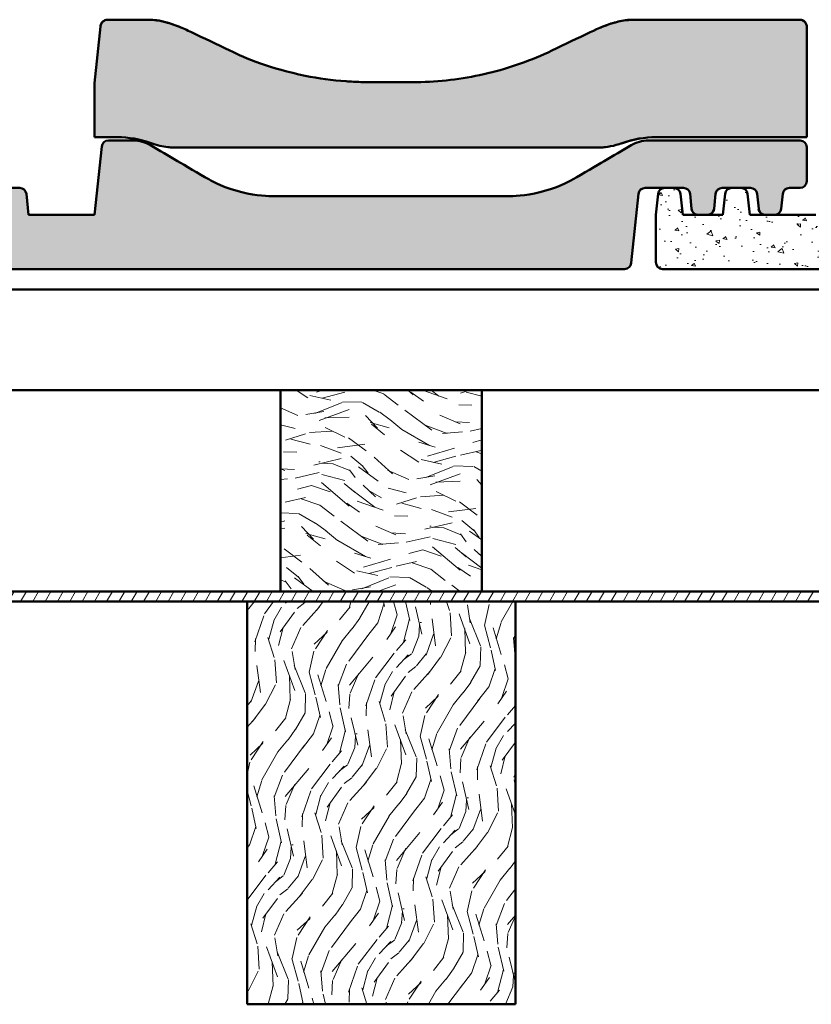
# Model space of a CAD drawing. Header units: millimetres. Extents: x 200 to 13555, y -185 to 8310.
# Tile 18 of 94: x 1589 to 1825, y 7434 to 7727. Entities that reach past the tile are written whole.
import ezdxf

# ---------------------------------------------------------------- set-up
doc = ezdxf.new("R2010")
doc.units = ezdxf.units.MM
doc.header["$LTSCALE"] = 10
doc.layers.add('Schraffur', color=7, linetype='Continuous', lineweight=18)
doc.layers.add('Sichtbare Kanten(DIN)', color=7, linetype='Continuous', lineweight=50)

msp = doc.modelspace()

# ---------------------------------------------------------------- hatches: boundary and pattern name
at = {"layer": 'Schraffur'}
h = msp.add_hatch(dxfattribs=at)
h.set_pattern_fill('AR-CONC', color=256, scale=0.538328, angle=120.0002, style=0, pattern_type=2)
h.set_pattern_definition([(170.000175, (0, 0), (-1.6380622, 3.5128046), [0.4037458, -4.4412034]), (115.000175, (0, 0), (-3.1332854, -2.6715045), [0.3229966, -3.5529627]), (220.451175, (-0.1365, 0.2927), (-4.7713416, 0.8413391), [0.3431311, -3.7744415]), (166.184375, (-0.9324, -0.5383), (-2.1009875, 5.4210463), [0.6056186, -6.661805]), (216.635775, (-1.1075, -0.0866), (-7.0571854, 1.735475), [0.5146967, -5.661646]), (111.184175, (-0.9324, -0.5383), (-7.0571887, 1.7354627), [0.484495, -5.329444]), (141.000175, (-0.9685, 0.0625), (0.27036, 3.8665164), [0.4037458, -4.4412034]), (86.000175, (-0.9685, 0.0625), (-4.0356042, -0.8175036), [0.3229966, -3.5529627]), (191.451575, (-0.946, 0.3847), (-3.7652414, 3.0490178), [0.3431311, -3.7744415]), (157.500175, (0, 0), (-1.58469665, -0.83934483), [0, -3.5098965, 0, -3.6067955, 0, -3.5664209]), (127.500175, (0, 0), (-2.54685747, 0.164823), [0, -2.05641175, 0, -3.42914734, 0, -1.3592774]), (87.500175, (0.6002, -1.0396), (-1.33171274, 2.54941477), [0, -1.3458192, 0, -4.1989559, 0, -5.5716915]), (77.500175, (0.8694, -1.5058), (-2.0364287, 2.44939305), [0, -1.749565, 0, -2.7885374, 0, -3.9567085])])
edge = h.paths.add_edge_path()
edge.add_spline(control_points=[(1633.52, 7689.4), (1633.79, 7689.36), (1634.07, 7689.34), (1634.35, 7689.34)], knot_values=[-0.081557, -0.081557, -0.081557, -0.081557, 0, 0, 0, 0], degree=3, periodic=0)
edge.add_line((1634.35, 7689.34), (1763.2, 7689.34))
edge.add_spline(control_points=[(1763.2, 7689.34), (1763.48, 7689.34), (1763.76, 7689.36), (1764.03, 7689.4)], knot_values=[-0.081646, -0.081646, -0.081646, -0.081646, 0, 0, 0, 0], degree=3, periodic=0)
edge.add_spline(control_points=[(1764.03, 7689.4), (1764.95, 7689.5), (1766.1, 7689.75), (1767.81, 7690.22), (1768.44, 7690.41), (1769.04, 7690.63)], knot_values=[-0.530772, -0.530772, -0.530772, -0.530772, -0.192001, -0.192001, 0, 0, 0, 0], degree=3, periodic=0)
edge.add_ellipse((1779.11, 7662.15), major_axis=(0, 30.23), ratio=0.992546, start_angle=0, end_angle=19.5994, ccw=False)
edge.add_line((1779.11, 7692.38), (1824.04, 7692.38))
edge.add_line((1824.04, 7692.38), (1824.04, 7725.17))
edge.add_spline(control_points=[(1824.04, 7725.17), (1824.04, 7725.44), (1823.98, 7725.77), (1823.78, 7726.28), (1823.61, 7726.55), (1823.25, 7726.92), (1823.01, 7727.1), (1822.56, 7727.29), (1822.28, 7727.35), (1822.04, 7727.35)], knot_values=[-0.310236, -0.310236, -0.310236, -0.310236, -0.226476, -0.226476, -0.147134, -0.147134, -0.07203, -0.07203, 0, 0, 0, 0], degree=3, periodic=0)
edge.add_line((1822.04, 7727.35), (1772.17, 7727.35))
edge.add_spline(control_points=[(1772.17, 7727.35), (1770.42, 7727.35), (1768.67, 7727.05), (1764.55, 7725.94), (1762.04, 7724.91), (1759.46, 7723.66)], knot_values=[-1.461572, -1.461572, -1.461572, -1.461572, -0.861774, -0.861774, 0, 0, 0, 0], degree=3, periodic=0)
edge.add_spline(control_points=[(1759.46, 7723.66), (1755.83, 7721.92), (1751.81, 7719.99), (1748.07, 7718.2)], knot_values=[-1.243797, -1.243797, -1.243797, -1.243797, 0, 0, 0, 0], degree=3, periodic=0)
edge.add_spline(control_points=[(1748.07, 7718.2), (1742.01, 7715.3), (1735.6, 7713.02), (1722.42, 7709.86), (1715.73, 7708.99), (1708.18, 7708.8), (1707.36, 7708.79), (1706.58, 7708.79)], knot_values=[-4.034188, -4.034188, -4.034188, -4.034188, -2.121577, -2.121577, -0.233152, -0.233152, 0, 0, 0, 0], degree=3, periodic=0)
edge.add_line((1706.58, 7708.79), (1693.49, 7708.79))
edge.add_spline(control_points=[(1693.49, 7708.79), (1692.72, 7708.79), (1691.9, 7708.8), (1689.61, 7708.86), (1688.15, 7708.93), (1682.59, 7709.32), (1678.5, 7709.88), (1664.35, 7712.73), (1656.7, 7715.95), (1652, 7718.2)], knot_values=[-2.533609, -2.533609, -2.533609, -2.533609, -2.40777, -2.40777, -2.187146, -2.187146, -1.56301, -1.56301, 0, 0, 0, 0], degree=3, periodic=0)
edge.add_spline(control_points=[(1652, 7718.2), (1648.26, 7719.99), (1644.24, 7721.92), (1640.62, 7723.66)], knot_values=[-2.863314, -2.863314, -2.863314, -2.863314, -1.63252, -1.63252, -1.63252, -1.63252], degree=3, periodic=0)
edge.add_spline(control_points=[(1640.62, 7723.66), (1639.34, 7724.28), (1638.03, 7724.86), (1635.3, 7725.94), (1633.83, 7726.43), (1630.9, 7727.13), (1629.4, 7727.35), (1627.9, 7727.35)], knot_values=[-1.329698, -1.329698, -1.329698, -1.329698, -0.90429, -0.90429, -0.448624, -0.448624, 0, 0, 0, 0], degree=3, periodic=0)
edge.add_line((1627.9, 7727.35), (1615.52, 7727.35))
edge.add_spline(control_points=[(1615.52, 7727.35), (1615.3, 7727.35), (1615.09, 7727.31), (1614.68, 7727.16), (1614.48, 7727.05), (1614.08, 7726.74), (1613.9, 7726.51), (1613.61, 7725.98), (1613.52, 7725.67), (1613.48, 7725.36)], knot_values=[-0.313161, -0.313161, -0.313161, -0.313161, -0.247906, -0.247906, -0.181327, -0.181327, -0.09434, -0.09434, 0, 0, 0, 0], degree=3, periodic=0)
edge.add_line((1613.48, 7725.36), (1611.72, 7708.5))
edge.add_line((1611.72, 7708.5), (1611.72, 7692.38))
edge.add_line((1611.72, 7692.38), (1618.44, 7692.38))
edge.add_ellipse((1618.44, 7662.15), major_axis=(0, 30.23), ratio=0.992546, start_angle=340.4006, end_angle=360, ccw=False)
edge.add_spline(control_points=[(1628.51, 7690.63), (1630.17, 7690.03), (1632.18, 7689.55), (1633.52, 7689.4)], knot_values=[-0.404193, -0.404193, -0.404193, -0.404193, 0, 0, 0, 0], degree=3, periodic=0)
h = msp.add_hatch(dxfattribs=at)
h.set_pattern_fill('AR-CONC', color=256, scale=0.538328, angle=60, style=0, pattern_type=2)
h.set_pattern_definition([(109.99998, (0, 0), (2.2231578, 3.1749981), [0.4037458, -4.4412034]), (54.99998, (0, 0), (-3.8802287, 1.3777659), [0.3229966, -3.5529627]), (160.45098, (0.1853, 0.2646), (-1.657034, 4.5527783), [0.3431311, -3.7744415]), (106.18418, (-0.9324, 0.5383), (3.6442857, 4.5300192), [0.6056186, -6.661805]), (156.63558, (-0.629, 0.916), (-2.025603, 6.9794464), [0.5146967, -5.661646]), (51.18398, (-0.9324, 0.5383), (-2.0256155, 6.979443), [0.484495, -5.329444]), (80.99998, (-0.43, 0.87), (3.4836873, 1.6991076), [0.4037458, -4.4412034]), (25.99998, (-0.43, 0.87), (-2.7257703, 3.0861934), [0.3229966, -3.5529627]), (131.45138, (-0.14, 1.0115), (0.7579227, 4.785301), [0.3431311, -3.7744415]), (97.499978, (0, 0), (-1.51923898, 0.95272038), [0, -3.5098965, 0, -3.6067955, 0, -3.5664209]), (67.499978, (0, 0), (-1.13067993, 2.28805867), [0, -2.05641175, 0, -3.42914734, 0, -1.3592774]), (27.499978, (-0.6002, -1.0396), (1.54200996, 2.42799913), [0, -1.3458192, 0, -4.1989559, 0, -5.5716915]), (17.499978, (-0.8694, -1.5058), (1.1030326, 2.9882917), [0, -1.749565, 0, -2.7885374, 0, -3.9567085])])
edge = h.paths.add_edge_path()
edge.add_line((1584.04, 7669.21), (1572.04, 7669.21))
edge.add_line((1572.04, 7669.21), (1571.38, 7675.46))
edge.add_ellipse((1569.39, 7675.25), major_axis=(0, 2.02), ratio=0.992546, start_angle=276, end_angle=360)
edge.add_line((1569.39, 7677.27), (1566.68, 7677.27))
edge.add_ellipse((1566.68, 7675.25), major_axis=(0, 2.02), ratio=0.992546, start_angle=0, end_angle=84)
edge.add_line((1564.69, 7675.46), (1564.04, 7669.21))
edge.add_line((1564.04, 7669.21), (1564.04, 7655.1))
edge.add_ellipse((1566.04, 7655.1), major_axis=(0, -2.02), ratio=0.992546, start_angle=270, end_angle=360)
edge.add_line((1566.04, 7653.09), (1769.71, 7653.09))
edge.add_ellipse((1769.71, 7655.1), major_axis=(0, -2.02), ratio=0.992546, start_angle=0, end_angle=84)
edge.add_line((1771.7, 7654.89), (1773.85, 7675.46))
edge.add_ellipse((1775.84, 7675.25), major_axis=(0, 2.02), ratio=0.992546, start_angle=0, end_angle=84, ccw=False)
edge.add_line((1775.84, 7677.27), (1781.68, 7677.27))
edge.add_line((1781.68, 7677.27), (1784.39, 7677.27))
edge.add_line((1784.39, 7677.27), (1787.24, 7677.27))
edge.add_ellipse((1787.24, 7675.25), major_axis=(0, 2.02), ratio=0.992546, start_angle=276, end_angle=360, ccw=False)
edge.add_line((1789.22, 7675.46), (1789.69, 7671.01))
edge.add_ellipse((1791.68, 7671.22), major_axis=(0, -2.02), ratio=0.992546, start_angle=276, end_angle=360)
edge.add_line((1791.68, 7669.21), (1794.39, 7669.21))
edge.add_ellipse((1794.39, 7671.22), major_axis=(0, -2.02), ratio=0.992546, start_angle=0, end_angle=84)
edge.add_line((1796.38, 7671.01), (1796.85, 7675.46))
edge.add_ellipse((1798.84, 7675.25), major_axis=(0, 2.02), ratio=0.992546, start_angle=0, end_angle=84, ccw=False)
edge.add_line((1798.84, 7677.27), (1801.68, 7677.27))
edge.add_line((1801.68, 7677.27), (1804.39, 7677.27))
edge.add_line((1804.39, 7677.27), (1807.24, 7677.27))
edge.add_ellipse((1807.24, 7675.25), major_axis=(0, 2.02), ratio=0.992546, start_angle=276, end_angle=360, ccw=False)
edge.add_line((1809.22, 7675.46), (1809.69, 7671.01))
edge.add_ellipse((1811.68, 7671.22), major_axis=(0, -2.02), ratio=0.992546, start_angle=276, end_angle=360)
edge.add_line((1811.68, 7669.21), (1814.39, 7669.21))
edge.add_ellipse((1814.39, 7671.22), major_axis=(0, -2.02), ratio=0.992546, start_angle=0, end_angle=84)
edge.add_line((1816.38, 7671.01), (1816.85, 7675.46))
edge.add_ellipse((1818.84, 7675.25), major_axis=(0, 2.02), ratio=0.992546, start_angle=0, end_angle=84, ccw=False)
edge.add_line((1818.84, 7677.27), (1822.04, 7677.27))
edge.add_ellipse((1822.04, 7679.28), major_axis=(0, -2.02), ratio=0.992546, start_angle=0, end_angle=90)
edge.add_line((1824.04, 7679.28), (1824.04, 7689.36))
edge.add_ellipse((1822.04, 7689.36), major_axis=(0, 2.02), ratio=0.992546, start_angle=270, end_angle=360)
edge.add_line((1822.04, 7691.37), (1776.74, 7691.37))
edge.add_spline(control_points=[(1776.74, 7691.37), (1775.85, 7691.37), (1774.98, 7691.26), (1773.27, 7690.79), (1772.46, 7690.45), (1771.7, 7690)], knot_values=[-0.529094, -0.529094, -0.529094, -0.529094, -0.264684, -0.264684, 0, 0, 0, 0], degree=3, periodic=0)
edge.add_spline(control_points=[(1771.7, 7690), (1769.05, 7688.44), (1766.28, 7686.81), (1761.6, 7684.06), (1757.12, 7681.42), (1754.34, 7679.83)], knot_values=[-2.262163, -2.262163, -2.262163, -2.262163, -0.960654, -0.960654, 0, 0, 0, 0], degree=3, periodic=0)
edge.add_spline(control_points=[(1754.34, 7679.83), (1752.94, 7679.03), (1749.52, 7677.19), (1740, 7674.88), (1736.38, 7674.77), (1734.89, 7674.77)], knot_values=[-0.960597, -0.960597, -0.960597, -0.960597, -0.447921, -0.447921, 0, 0, 0, 0], degree=3, periodic=0)
edge.add_line((1734.89, 7674.77), (1665.19, 7674.77))
edge.add_spline(control_points=[(1665.19, 7674.77), (1663.69, 7674.77), (1660.07, 7674.88), (1650.55, 7677.19), (1647.13, 7679.03), (1645.73, 7679.83)], knot_values=[-0.90389, -0.90389, -0.90389, -0.90389, -0.482407, -0.482407, 0, 0, 0, 0], degree=3, periodic=0)
edge.add_spline(control_points=[(1645.73, 7679.83), (1642.95, 7681.42), (1638.47, 7684.06), (1633.8, 7686.81), (1631.03, 7688.44), (1628.37, 7690)], knot_values=[-1.81679, -1.81679, -1.81679, -1.81679, -1.15832, -1.15832, -0.266199, -0.266199, -0.266199, -0.266199], degree=3, periodic=0)
edge.add_spline(control_points=[(1628.37, 7690), (1627.61, 7690.45), (1626.8, 7690.79), (1625.1, 7691.26), (1624.22, 7691.37), (1623.34, 7691.37)], knot_values=[-0.529075, -0.529075, -0.529075, -0.529075, -0.2644, -0.2644, 0, 0, 0, 0], degree=3, periodic=0)
edge.add_line((1623.34, 7691.37), (1615.84, 7691.37))
edge.add_ellipse((1615.84, 7689.36), major_axis=(0, 2.02), ratio=0.992546, start_angle=0, end_angle=84)
edge.add_line((1613.85, 7689.57), (1611.72, 7669.21))
edge.add_line((1611.72, 7669.21), (1592.04, 7669.21))
edge.add_line((1592.04, 7669.21), (1591.38, 7675.46))
edge.add_ellipse((1589.39, 7675.25), major_axis=(0, 2.02), ratio=0.992546, start_angle=276, end_angle=360)
edge.add_line((1589.39, 7677.27), (1586.68, 7677.27))
edge.add_ellipse((1586.68, 7675.25), major_axis=(0, 2.02), ratio=0.992546, start_angle=0, end_angle=84)
edge.add_line((1584.69, 7675.46), (1584.04, 7669.21))
h = msp.add_hatch(dxfattribs=at)
h.set_pattern_fill('AR-CONC', color=256, scale=1.614983, angle=120.0002, style=0, pattern_type=2)
h.set_pattern_definition([(170.00018, (0, 0), (-4.914187, 10.538414), [1.211237, -13.32361]), (115.00018, (0, 0), (-9.399856, -8.014513), [0.96899, -10.658888]), (220.45118, (-0.41, 0.878), (-14.314025, 2.524017), [1.029393, -11.323324]), (166.18438, (-2.797, -1.615), (-6.302963, 16.26314), [1.816856, -19.985415]), (216.63578, (-3.322, -0.26), (-21.171556, 5.206425), [1.54409, -16.98494]), (111.18418, (-2.797, -1.615), (-21.171566, 5.20639), [1.453485, -15.988332]), (141.00018, (-2.905, 0.187), (0.81108, 11.599549), [1.211237, -13.32361]), (86.00018, (-2.905, 0.187), (-12.106813, -2.45251), [0.96899, -10.658888]), (191.45158, (-2.838, 1.154), (-11.295724, 9.147053), [1.029393, -11.323324]), (157.500175, (0, 0), (-4.75409, -2.5180345), [0, -10.5296895, 0, -10.8203864, 0, -10.6992627]), (127.500175, (0, 0), (-7.6405724, 0.494469), [0, -6.1692352, 0, -10.287442, 0, -4.077832]), (87.500175, (1.8007, -3.119), (-3.9951382, 7.6482443), [0, -4.0374576, 0, -12.596868, 0, -16.7150746]), (77.50018, (2.608, -4.5175), (-6.109286, 7.348179), [0, -5.248695, 0, -8.365612, 0, -11.8701254])])
edge = h.paths.add_edge_path()
edge.add_line((1799.04, 7669.21), (1794.39, 7669.21))
edge.add_line((1794.39, 7669.21), (1791.68, 7669.21))
edge.add_line((1791.68, 7669.21), (1787.04, 7669.21))
edge.add_line((1787.04, 7669.21), (1786.38, 7675.46))
edge.add_ellipse((1784.39, 7675.25), major_axis=(0, 2.02), ratio=0.992546, start_angle=276, end_angle=360)
edge.add_line((1784.39, 7677.27), (1781.68, 7677.27))
edge.add_ellipse((1781.68, 7675.25), major_axis=(0, 2.02), ratio=0.992546, start_angle=0, end_angle=84)
edge.add_line((1779.69, 7675.46), (1779.04, 7669.21))
edge.add_line((1779.04, 7669.21), (1779.04, 7655.1))
edge.add_ellipse((1781.04, 7655.1), major_axis=(0, -2.02), ratio=0.992546, start_angle=270, end_angle=360)
edge.add_line((1781.04, 7653.09), (1984.71, 7653.09))
edge.add_ellipse((1984.71, 7655.1), major_axis=(0, -2.02), ratio=0.992546, start_angle=0, end_angle=84)
edge.add_line((1986.7, 7654.89), (1988.85, 7675.46))
edge.add_ellipse((1990.84, 7675.25), major_axis=(0, 2.02), ratio=0.992546, start_angle=0, end_angle=84, ccw=False)
edge.add_line((1990.84, 7677.27), (1996.68, 7677.27))
edge.add_line((1996.68, 7677.27), (1999.39, 7677.27))
edge.add_line((1999.39, 7677.27), (2002.24, 7677.27))
edge.add_ellipse((2002.24, 7675.25), major_axis=(0, 2.02), ratio=0.992546, start_angle=276, end_angle=360, ccw=False)
edge.add_line((2004.22, 7675.46), (2004.69, 7671.01))
edge.add_ellipse((2006.68, 7671.22), major_axis=(0, -2.02), ratio=0.992546, start_angle=276, end_angle=360)
edge.add_line((2006.68, 7669.21), (2009.39, 7669.21))
edge.add_ellipse((2009.39, 7671.22), major_axis=(0, -2.02), ratio=0.992546, start_angle=0, end_angle=84)
edge.add_line((2011.38, 7671.01), (2011.85, 7675.46))
edge.add_ellipse((2013.84, 7675.25), major_axis=(0, 2.02), ratio=0.992546, start_angle=0, end_angle=84, ccw=False)
edge.add_line((2013.84, 7677.27), (2016.68, 7677.27))
edge.add_line((2016.68, 7677.27), (2019.39, 7677.27))
edge.add_line((2019.39, 7677.27), (2022.24, 7677.27))
edge.add_ellipse((2022.24, 7675.25), major_axis=(0, 2.02), ratio=0.992546, start_angle=276, end_angle=360, ccw=False)
edge.add_line((2024.22, 7675.46), (2024.69, 7671.01))
edge.add_ellipse((2026.68, 7671.22), major_axis=(0, -2.02), ratio=0.992546, start_angle=276, end_angle=360)
edge.add_line((2026.68, 7669.21), (2029.39, 7669.21))
edge.add_ellipse((2029.39, 7671.22), major_axis=(0, -2.02), ratio=0.992546, start_angle=0, end_angle=84)
edge.add_line((2031.38, 7671.01), (2031.85, 7675.46))
edge.add_ellipse((2033.84, 7675.25), major_axis=(0, 2.02), ratio=0.992546, start_angle=0, end_angle=84, ccw=False)
edge.add_line((2033.84, 7677.27), (2037.04, 7677.27))
edge.add_ellipse((2037.04, 7679.28), major_axis=(0, -2.02), ratio=0.992546, start_angle=0, end_angle=90)
edge.add_line((2039.04, 7679.28), (2039.04, 7689.36))
edge.add_ellipse((2037.04, 7689.36), major_axis=(0, 2.02), ratio=0.992546, start_angle=270, end_angle=360)
edge.add_line((2037.04, 7691.37), (1991.74, 7691.37))
edge.add_spline(control_points=[(1991.74, 7691.37), (1990.85, 7691.37), (1989.98, 7691.26), (1988.27, 7690.79), (1987.46, 7690.45), (1986.7, 7690)], knot_values=[-0.529094, -0.529094, -0.529094, -0.529094, -0.264684, -0.264684, 0, 0, 0, 0], degree=3, periodic=0)
edge.add_spline(control_points=[(1986.7, 7690), (1984.05, 7688.44), (1981.28, 7686.81), (1976.6, 7684.06), (1972.12, 7681.42), (1969.34, 7679.83)], knot_values=[-2.262163, -2.262163, -2.262163, -2.262163, -0.960654, -0.960654, 0, 0, 0, 0], degree=3, periodic=0)
edge.add_spline(control_points=[(1969.34, 7679.83), (1967.94, 7679.03), (1964.52, 7677.19), (1955, 7674.88), (1951.38, 7674.77), (1949.89, 7674.77)], knot_values=[-0.960597, -0.960597, -0.960597, -0.960597, -0.447921, -0.447921, 0, 0, 0, 0], degree=3, periodic=0)
edge.add_line((1949.89, 7674.77), (1880.19, 7674.77))
edge.add_spline(control_points=[(1880.19, 7674.77), (1878.69, 7674.77), (1875.07, 7674.88), (1865.55, 7677.19), (1862.13, 7679.03), (1860.73, 7679.83)], knot_values=[-0.90389, -0.90389, -0.90389, -0.90389, -0.482407, -0.482407, 0, 0, 0, 0], degree=3, periodic=0)
edge.add_spline(control_points=[(1860.73, 7679.83), (1857.95, 7681.42), (1853.47, 7684.06), (1848.8, 7686.81), (1846.03, 7688.44), (1843.37, 7690)], knot_values=[-1.81679, -1.81679, -1.81679, -1.81679, -1.15832, -1.15832, -0.266199, -0.266199, -0.266199, -0.266199], degree=3, periodic=0)
edge.add_spline(control_points=[(1843.37, 7690), (1842.61, 7690.45), (1841.8, 7690.79), (1840.1, 7691.26), (1839.22, 7691.37), (1838.34, 7691.37)], knot_values=[-0.529075, -0.529075, -0.529075, -0.529075, -0.2644, -0.2644, 0, 0, 0, 0], degree=3, periodic=0)
edge.add_line((1838.34, 7691.37), (1830.84, 7691.37))
edge.add_ellipse((1830.84, 7689.36), major_axis=(0, 2.02), ratio=0.992546, start_angle=0, end_angle=84)
edge.add_line((1828.85, 7689.57), (1826.72, 7669.21))
edge.add_line((1826.72, 7669.21), (1814.39, 7669.21))
edge.add_line((1814.39, 7669.21), (1811.68, 7669.21))
edge.add_line((1811.68, 7669.21), (1807.04, 7669.21))
edge.add_line((1807.04, 7669.21), (1806.38, 7675.46))
edge.add_ellipse((1804.39, 7675.25), major_axis=(0, 2.02), ratio=0.992546, start_angle=276, end_angle=360)
edge.add_line((1804.39, 7677.27), (1801.68, 7677.27))
edge.add_ellipse((1801.68, 7675.25), major_axis=(0, 2.02), ratio=0.992546, start_angle=0, end_angle=84)
edge.add_line((1799.69, 7675.46), (1799.04, 7669.21))
h = msp.add_hatch(dxfattribs=at)
h.set_pattern_fill('WOOD', color=256, scale=38.232284, angle=150.0002, style=0, pattern_type=2)
h.set_pattern_definition([(145.236246, (-3.2497, -5.6287), (345.0932744, -243.3872892), [4.60378, -455.7747]), (161.31015, (-7.032, -3.004), (-151.556859, 43.353894), [5.84843, -189.09879]), (195.00025, (-12.572, -1.13), (-19.11601, -33.11022), [4.32549, -49.74326]), (196.847846, (-16.7499, -2.2492), (-750.28175396, -229.02865086), [8.38499, -830.11464]), (162.994846, (-24.775, -4.6794), (336.2238767, -105.8236728), [5.10084, -504.97965]), (150.00025, (-29.653, -3.188), (-52.22621, -13.99421), [9.55807, -28.67421]), (140.53825, (-37.9303, 1.5914), (146.435819, -128.6894214), [4.65115, -227.90685]), (144.289246, (-8.411, -14.5685), (278.8744833, -205.1562345), [3.8423, -380.38752]), (150.00025, (-11.53, -12.326), (-52.22621, -13.99421), [5.73484, -32.49744]), (178.301046, (-16.4974, -9.4584), (-478.9090533, 11.6143689), [5.64492, -558.84894]), (202.125246, (-22.14, -9.291), (228.020746, 89.0869313), [8.7183, -427.19607]), (189.289646, (-30.2162, -12.5746), (-294.24116585, -50.8550116), [5.43384, -537.94735]), (156.340446, (-35.5788, -13.4518), (-283.9976621, 119.8177098), [6.92417, -339.28399]), (138.111246, (-41.921, -10.6731), (406.19194296, -366.9563413), [7.42337, -734.91243]), (143.290246, (-14.337, -24.8327), (-278.8754235, 205.155069), [6.5443, -647.8881]), (153.366746, (-19.5834, -20.9207), (-548.8791506, 272.7452069), [6.51073, -644.5619]), (183.69035, (-25.403, -18.002), (85.336394, -5.121739), [6.89244, -130.9559]), (197.489846, (-32.2814, -18.4457), (-541.37643504, -173.0523018), [6.22376, -616.15148]), (164.931646, (-38.2175, -20.3162), (-421.5613124, 110.9457564), [5.93526, -587.58814]), (150.00025, (-43.95, -18.773), (-52.22621, -13.99421), [4.58787, -33.64441]), (137.005246, (-47.922, -16.4793), (-259.7583061, 238.2661693), [5.10084, -504.97965]), (150.00025, (-10.264, 5.926), (-52.22621, -13.99421), [0, -38.23228]), (13.152246, (-17.767, 3.6357), (-764.27710334, -176.79746196), [8.38499, -830.11464]), (356.56525, (-28.718, -27.567), (52.226194, 13.99418), [3.41961, -82.07018]), (338.130246, (-25.3045, -27.7714), (217.777174, -81.5862145), [5.40685, -264.93634]), (306.801246, (-20.287, -29.7855), (127.317799, -161.8012266), [2.9117, -288.25689]), (176.56535, (-17.767, 3.636), (-52.22617, -13.994273), [4.27448, -81.21531]), (156.710046, (-22.0338, 3.8918), (317.10791903, -138.9340558), [6.5443, -647.8881]), (139.875246, (-28.0449, 6.4793), (-505.52196007, 424.30452983), [10.87437, -1076.56376]), (139.695246, (-1.147, -1.9866), (-179.5450248, 147.8068097), [4.27448, -423.17403]), (165.524346, (-4.4068, 0.7784), (421.55923714, -110.94518303), [7.14236, -707.09462]), (192.879146, (-11.3224, 2.5637), (659.82368127, 148.81426026), [7.30428, -723.12159]), (184.695446, (-18.443, 0.9356), (-464.91438755, -40.6118962), [6.04506, -598.4614]), (159.46255, (-24.4677, 0.441), (-184.66708, 62.469879), [6.97674, -225.58118]), (143.418246, (-31.001, 2.8884), (524.64120362, -391.19292383), [10.00634, -990.62906]), (141.870246, (-5.926, -10.264), (179.545588, -147.805919), [5.40685, -264.93634]), (161.31015, (-10.179, -6.926), (-151.556859, 43.353894), [5.84843, -189.09879]), (192.510646, (-15.719, -5.0516), (555.3708611, 120.825288), [6.22376, -616.15148]), (195.00025, (-21.795, -6.4), (-19.11601, -33.11022), [7.02893, -47.03985]), (167.354246, (-28.5845, -8.219), (506.89521046, -116.0670419), [6.40892, -634.48004]), (146.634246, (-34.838, -6.816), (510.6497165, -338.9618517), [6.51073, -644.5619]), (132.897246, (-40.2755, -3.2352), (-273.7514819, 290.490605), [5.20016, -514.81682]), (141.254246, (-10.705, -18.5417), (-212.6559863, 166.9216185), [5.02865, -497.83786]), (164.931646, (-14.627, -15.3944), (-421.5613124, 110.9457564), [5.93526, -587.58814]), (182.005646, (-20.358, -13.8514), (222.8991167, 3.7506922), [7.21367, -353.46893]), (199.899346, (-27.5674, -14.1039), (612.71888945, 220.15633496), [9.4967, -940.17391]), (165.945646, (-36.497, -17.3363), (151.5569567, -43.353823), [5.5667, -272.76861]), (143.991246, (-41.8971, -15.9845), (-311.9849072, 224.2693065), [7.30428, -723.12159]), (126.801246, (-47.8057, -11.69), (-127.317799, 161.8012266), [2.9117, -288.25689]), (140.53825, (-16.44, -28.475), (146.435819, -128.6894214), [4.65115, -227.90685]), (160.008246, (-20.0307, -25.5187), (-402.4447302, 144.0555851), [6.59992, -653.39355]), (187.405646, (-26.2329, -23.2622), (-621.59446335, -82.5948142), [8.18205, -810.02357]), (179.054846, (-15.2307, 8.7934), (-308.2353744, 1.3711609), [3.93624, -389.6902]), (160.784546, (-19.1664, 8.8583), (587.11306437, -206.52593053), [8.17314, -809.1404]), (142.875246, (-26.884, 11.5482), (212.6555214, -166.922161), [9.24717, -298.99137])])
h.paths.add_polyline_path([(1727.17, 7556.95), (1727.17, 7616.95), (1667.17, 7616.95), (1667.17, 7556.95)])
h = msp.add_hatch(dxfattribs=at)
h.set_pattern_fill('ANSI31', color=256, scale=25.4, angle=15, style=0)
h.set_pattern_definition([(59.999978, (0, 0), (-2.74963, 1.5875011), [])])
h.paths.add_polyline_path([(8294.04, 7553.95), (8294.04, 7556.95), (8009.9, 7556.95), (7949.9, 7556.95), (7381.63, 7556.95), (7321.63, 7556.95), (6753.35, 7556.95), (6693.35, 7556.95), (6125.08, 7556.95), (6065.08, 7556.95), (5496.81, 7556.95), (5436.81, 7556.95), (4868.54, 7556.95), (4808.54, 7556.95), (4240.26, 7556.95), (4180.26, 7556.95), (3611.99, 7556.95), (3551.99, 7556.95), (2983.72, 7556.95), (2923.72, 7556.95), (2355.45, 7556.95), (2295.45, 7556.95), (1727.17, 7556.95), (1667.17, 7556.95), (1383.04, 7556.95), (1383.04, 7553.95), (1657.17, 7553.95), (1737.17, 7553.95), (2285.45, 7553.95), (2365.45, 7553.95), (2913.72, 7553.95), (2993.72, 7553.95), (3541.99, 7553.95), (3621.99, 7553.95), (4170.26, 7553.95), (4250.26, 7553.95), (4798.54, 7553.95), (4878.54, 7553.95), (5426.81, 7553.95), (5506.81, 7553.95), (6055.08, 7553.95), (6135.08, 7553.95), (6683.35, 7553.95), (6763.35, 7553.95), (7311.63, 7553.95), (7391.63, 7553.95), (7939.9, 7553.95), (8019.9, 7553.95)])
h = msp.add_hatch(dxfattribs=at)
h.set_pattern_fill('WOOD', color=256, scale=38.232284, angle=60, style=0, pattern_type=2)
h.set_pattern_definition([(55.23598, (-5.6287, 3.2497), (-243.3889019, -345.092137), [4.60378, -455.7747]), (71.30988, (-3.004, 7.032), (43.354602, 151.5566566), [5.84843, -189.09879]), (104.99998, (-1.13, 12.572), (-33.11013, 19.11616), [4.32549, -49.74326]), (106.847578, (-2.249, 16.7499), (-229.02514463, 750.28282425), [8.38499, -830.11464]), (72.994578, (-4.6793, 24.775), (-105.8252441, -336.2233821), [5.10084, -504.97965]), (60, (-3.187, 29.653), (-13.99397, 52.22628), [9.55807, -28.67421]), (50.53798, (1.5916, 37.9303), (-128.6901057, -146.4352174), [4.65115, -227.90685]), (54.28898, (-14.5685, 8.411), (-205.1575378, -278.8735246), [3.8423, -380.38752]), (60, (-12.326, 11.53), (-13.99397, 52.22628), [5.73484, -32.49744]), (88.300778, (-9.4583, 16.4975), (11.6166069, 478.908999), [5.64492, -558.84894]), (112.12498, (-9.291, 22.14), (89.0858658, -228.0211624), [8.7183, -427.19607]), (99.289378, (-12.5745, 30.2162), (-50.8536365, 294.2414035), [5.43384, -537.94735]), (66.34018, (-13.4516, 35.579), (119.819037, 283.9971022), [6.92417, -339.28399]), (48.110978, (-10.673, 41.921), (-366.9582395, -406.1902281), [7.42337, -734.91243]), (53.289978, (-24.8326, 14.3371), (205.15637223, 278.8744648), [6.5443, -647.8881]), (63.366478, (-20.9206, 19.5835), (272.7477719, 548.877876), [6.51073, -644.5619]), (93.69008, (-18.002, 25.403), (-5.122138, -85.33637), [6.89244, -130.9559]), (107.489578, (-18.4456, 32.2815), (-173.0497718, 541.37724374), [6.22376, -616.15148]), (74.931378, (-20.316, 38.2176), (110.9477264, 421.5607939), [5.93526, -587.58814]), (60, (-18.773, 43.95), (-13.99397, 52.22628), [4.58787, -33.64441]), (47.004978, (-16.479, 47.922), (238.2673832, 259.7571926), [5.10084, -504.97965]), (60, (5.926, 10.264), (-13.99397, 52.22628), [0, -38.23228]), (283.151978, (3.6358, 17.767), (-176.79389034, 764.27792954), [8.38499, -830.11464]), (266.56498, (-27.566, 28.718), (13.993937, -52.22626), [3.41961, -82.07018]), (248.12998, (-27.7713, 25.3046), (-81.5872323, -217.7767926), [5.40685, -264.93634]), (216.80098, (-29.7854, 20.287), (-161.8018216, -127.3170428), [2.9117, -288.25689]), (86.56508, (3.636, 17.767), (-13.99403, 52.226235), [4.27448, -81.21531]), (66.709778, (3.8919, 22.0338), (-138.9355377, -317.10726976), [6.5443, -647.8881]), (49.874978, (6.4794, 28.0448), (424.30689224, 505.5199772), [10.87437, -1076.56376]), (49.69498, (-1.9866, 1.147), (147.8076487, 179.544334), [4.27448, -423.17403]), (75.524078, (0.7784, 4.4068), (-110.94715306, -421.55871867), [7.14236, -707.09462]), (102.878878, (2.5638, 11.3224), (148.81117677, -659.8243767), [7.30428, -723.12159]), (94.695178, (0.9357, 18.443), (-40.60972356, 464.9145773), [6.04506, -598.4614]), (69.46228, (0.441, 24.4677), (62.470742, 184.666788), [6.97674, -225.58118]), (53.417978, (2.8885, 31.001), (-391.19537558, -524.6393755), [10.00634, -990.62906]), (51.86998, (-10.264, 5.926), (-147.806758, -179.5448974), [5.40685, -264.93634]), (71.30988, (-6.926, 10.179), (43.354602, 151.5566566), [5.84843, -189.09879]), (102.510378, (-5.0516, 15.719), (120.8226926, -555.3714257), [6.22376, -616.15148]), (104.99998, (-6.4, 21.795), (-33.11013, 19.11616), [7.02893, -47.03985]), (77.353978, (-8.219, 28.5845), (-116.06941074, -506.89466805), [6.40892, -634.48004]), (56.633978, (-6.8159, 34.838), (-338.96423805, -510.6481324), [6.51073, -644.5619]), (42.896978, (-3.235, 40.2755), (290.4918843, 273.7501244), [5.20016, -514.81682]), (51.253978, (-18.5417, 10.705), (166.9226123, 212.6552062), [5.02865, -497.83786]), (74.931378, (-15.3944, 14.627), (110.9477264, 421.5607939), [5.93526, -587.58814]), (92.00538, (-13.8513, 20.3582), (3.7496505, -222.8991343), [7.21367, -353.46893]), (109.899078, (-14.1038, 27.5674), (220.1534716, -612.71991828), [9.4967, -940.17391]), (75.94538, (-17.336, 36.497), (-43.3545312, -151.556754), [5.5667, -272.76861]), (53.990978, (-15.9843, 41.8972), (224.27076445, 311.9838591), [7.30428, -723.12159]), (36.80098, (-11.69, 47.806), (161.8018216, 127.3170428), [2.9117, -288.25689]), (50.53798, (-28.475, 16.44), (-128.6901057, -146.4352174), [4.65115, -227.90685]), (70.007978, (-25.5186, 20.0308), (144.0574658, 402.444057), [6.59992, -653.39355]), (97.405378, (-23.2621, 26.233), (-82.59190936, 621.59484933), [8.18205, -810.02357]), (89.05458, (8.7934, 15.2307), (1.3726013, 308.235368), [3.93624, -389.6902]), (70.784278, (8.8584, 19.1664), (-206.52867423, -587.11209922), [8.17314, -809.1404]), (52.87498, (11.5484, 26.884), (-166.9231547, -212.6547413), [9.24717, -298.99137])])
h.paths.add_polyline_path([(1657.17, 7553.95), (1657.17, 7433.95), (1737.17, 7433.95), (1737.17, 7553.95)])

# ---------------------------------------------------------------- linework, layer by layer
at = {"layer": 'Sichtbare Kanten(DIN)'}
for p, q in [((1615.52, 7727.39), (1627.84, 7727.39)), ((1627.9, 7727.35), (1615.52, 7727.35)), ((1822.04, 7727.35), (1772.17, 7727.35)), ((1772.24, 7727.39), (1822.04, 7727.39)), ((1613.48, 7725.36), (1611.72, 7708.5)), ((1824.04, 7725.21), (1824.04, 7725.17)), ((1824.04, 7692.38), (1824.04, 7725.17)), ((1706.58, 7708.79), (1693.49, 7708.79)), ((1611.72, 7708.5), (1611.72, 7692.38)), ((1611.72, 7692.38), (1618.44, 7692.38)), ((1611.72, 7692.38), (1611.72, 7692.37)), ((1618.44, 7692.37), (1611.72, 7692.37)), ((1623.34, 7691.37), (1615.84, 7691.37)), ((1822.04, 7691.37), (1776.74, 7691.37)), ((1779.11, 7692.38), (1824.04, 7692.38)), ((1824.04, 7692.37), (1779.11, 7692.37)), ((1824.04, 7692.38), (1824.04, 7692.37)), ((1613.85, 7689.57), (1611.72, 7669.21)), ((1634.35, 7689.34), (1763.2, 7689.34)), ((1824.04, 7679.28), (1824.04, 7689.36)), ((1589.39, 7677.27), (1586.68, 7677.27)), ((1775.84, 7677.27), (1787.24, 7677.27)), ((1781.46, 7677.26), (1775.84, 7677.26)), ((1784.39, 7677.27), (1781.68, 7677.27)), ((1787.24, 7677.26), (1784.61, 7677.26)), ((1798.84, 7677.27), (1807.24, 7677.27)), ((1801.46, 7677.26), (1798.84, 7677.26)), ((1804.39, 7677.27), (1801.68, 7677.27)), ((1807.24, 7677.26), (1804.61, 7677.26)), ((1818.84, 7677.27), (1822.04, 7677.27)), ((1822.04, 7677.26), (1818.84, 7677.26)), ((1824.04, 7679.27), (1824.04, 7679.28)), ((1592.04, 7669.21), (1591.38, 7675.46)), ((1734.89, 7674.77), (1665.19, 7674.77)), ((1771.7, 7654.89), (1773.85, 7675.46)), ((1773.85, 7675.45), (1771.7, 7654.88)), ((1779.69, 7675.46), (1779.04, 7669.21)), ((1787.04, 7669.21), (1786.38, 7675.46)), ((1789.22, 7675.46), (1789.69, 7671.01)), ((1789.69, 7671), (1789.22, 7675.45)), ((1796.38, 7671.01), (1796.85, 7675.46)), ((1796.85, 7675.45), (1796.38, 7671)), ((1799.69, 7675.46), (1799.04, 7669.21)), ((1807.04, 7669.21), (1806.38, 7675.46)), ((1809.22, 7675.46), (1809.69, 7671.01)), ((1809.69, 7671), (1809.22, 7675.45)), ((1816.38, 7671.01), (1816.85, 7675.46)), ((1816.85, 7675.45), (1816.38, 7671)), ((1611.72, 7669.21), (1592.04, 7669.21)), ((1779.04, 7669.21), (1779.04, 7655.1)), ((1799.04, 7669.21), (1787.04, 7669.21)), ((1791.68, 7669.21), (1794.39, 7669.21)), ((1826.72, 7669.21), (1807.04, 7669.21)), ((1811.68, 7669.21), (1814.39, 7669.21)), ((1566.04, 7653.09), (1769.71, 7653.09)), ((1769.71, 7653.08), (1566.04, 7653.08)), ((1779.04, 7655.1), (1779.04, 7655.09)), ((1781.04, 7653.09), (1984.71, 7653.09)), ((1984.71, 7653.08), (1781.04, 7653.08)), ((1969.04, 7646.95), (1383.04, 7646.95)), ((1969.04, 7616.95), (1383.04, 7616.95)), ((1727.17, 7616.95), (1667.17, 7616.95)), ((1667.17, 7616.95), (1667.17, 7556.95)), ((1727.17, 7556.95), (1727.17, 7616.95)), ((8294.04, 7556.95), (1383.04, 7556.95)), ((1667.17, 7556.95), (1727.17, 7556.95)), ((1383.04, 7553.95), (8294.04, 7553.95)), ((1657.17, 7553.95), (1657.17, 7433.95)), ((1737.17, 7553.95), (1657.17, 7553.95)), ((1737.17, 7433.95), (1737.17, 7553.95)), ((1657.17, 7433.95), (1737.17, 7433.95))]:
    msp.add_line(p, q, dxfattribs=at)
for centre, major_axis, ratio, start_param, end_param in [((1611.43, 7704.12), (2.43, 23.56), 0.013416, 0.437415, 0.442082), ((1651.81, 7712.97), (39.71, -19.09), 0.117022, 1.990488, 1.996061), ((1748.28, 7712.98), (39.68, 19.08), 0.117052, 1.145528, 1.151106), ((1615.84, 7689.36), (0, 2.02), 0.992546, 0, 1.466077), ((1618.44, 7662.15), (0, 30.23), 0.992546, 5.941112, 6.283185), ((1618.44, 7662.14), (0, 30.23), 0.992546, 5.948898, 6.283185), ((1779.11, 7662.15), (0, 30.23), 0.992546, 0, 0.342074), ((1779.11, 7662.14), (0, 30.23), 0.992546, 0, 0.334287), ((1822.04, 7689.36), (0, 2.02), 0.992546, 4.712389, 6.283185), ((1625.74, 7664.24), (15.66, -24.21), 0.826674, 2.344974, 2.353752), ((1771.83, 7664.22), (15.65, 24.24), 0.826952, 0.787128, 0.795898), ((1589.39, 7675.25), (0, 2.02), 0.992546, 4.817109, 6.283185), ((1775.84, 7675.25), (0, 2.02), 0.992546, 0, 1.466077), ((1775.84, 7675.24), (0, 2.02), 0.992546, 0, 1.466077), ((1781.68, 7675.25), (0, 2.02), 0.992546, 0, 1.466077), ((1784.39, 7675.25), (0, 2.02), 0.992546, 4.817109, 6.283185), ((1787.24, 7675.25), (0, 2.02), 0.992546, 4.817109, 6.283185), ((1787.24, 7675.24), (0, 2.02), 0.992546, 4.817109, 6.283185), ((1798.84, 7675.25), (0, 2.02), 0.992546, 0, 1.466077), ((1798.84, 7675.24), (0, 2.02), 0.992546, 0, 1.466077), ((1801.68, 7675.25), (0, 2.02), 0.992546, 0, 1.466077), ((1804.39, 7675.25), (0, 2.02), 0.992546, 4.817109, 6.283185), ((1807.24, 7675.25), (0, 2.02), 0.992546, 4.817109, 6.283185), ((1807.24, 7675.24), (0, 2.02), 0.992546, 4.817109, 6.283185), ((1818.84, 7675.25), (0, 2.02), 0.992546, 0, 1.466077), ((1818.84, 7675.24), (0, 2.02), 0.992546, 0, 1.466077), ((1822.04, 7679.28), (0, -2.02), 0.992546, 0, 1.570796), ((1822.04, 7679.27), (0, -2.02), 0.992546, 0, 1.570796), ((1791.68, 7671.22), (0, -2.02), 0.992546, 4.817109, 6.283185), ((1791.68, 7671.21), (0, -2.02), 0.992546, 4.817109, 6.172735), ((1794.39, 7671.22), (0, -2.02), 0.992546, 0, 1.466077), ((1794.39, 7671.21), (0, -2.02), 0.992546, 0.110451, 1.466077), ((1811.68, 7671.22), (0, -2.02), 0.992546, 4.817109, 6.283185), ((1811.68, 7671.21), (0, -2.02), 0.992546, 4.817109, 6.172735), ((1814.39, 7671.22), (0, -2.02), 0.992546, 0, 1.466077), ((1814.39, 7671.21), (0, -2.02), 0.992546, 0.110451, 1.466077), ((1769.71, 7655.1), (0, -2.02), 0.992546, 0, 1.466077), ((1769.71, 7655.09), (0, -2.02), 0.992546, 0, 1.466077), ((1781.04, 7655.1), (0, -2.02), 0.992546, 4.712389, 6.283185), ((1781.04, 7655.09), (0, -2.02), 0.992546, 4.712389, 6.283185)]:
    msp.add_ellipse(centre, major_axis=major_axis, ratio=ratio, start_param=start_param, end_param=end_param, dxfattribs=at)
for points, knots in [([(1615.52, 7727.35), (1615.3, 7727.35), (1615.09, 7727.31), (1614.68, 7727.16), (1614.48, 7727.05), (1614.08, 7726.74), (1613.9, 7726.51), (1613.61, 7725.98), (1613.52, 7725.67), (1613.48, 7725.36)], [-0.313161, -0.313161, -0.313161, -0.313161, -0.2479057, -0.2479057, -0.1813274, -0.1813274, -0.0943404, -0.0943404, 0, 0, 0, 0]), ([(1613.5, 7725.47), (1613.53, 7725.71), (1613.59, 7725.94), (1613.81, 7726.41), (1613.97, 7726.64), (1614.36, 7727.01), (1614.58, 7727.16), (1615.04, 7727.34), (1615.28, 7727.39), (1615.52, 7727.39)], [-0.3049388, -0.3049388, -0.3049388, -0.3049388, -0.2340773, -0.2340773, -0.1499877, -0.1499877, -0.0729332, -0.0729332, 0, 0, 0, 0]), ([(1627.84, 7727.39), (1629.49, 7727.39), (1631.16, 7727.12), (1634.3, 7726.3), (1635.86, 7725.75), (1637.46, 7725.08)], [-1.442232, -1.442232, -1.442232, -1.442232, -0.871561, -0.871561, -0.327238, -0.327238, -0.327238, -0.327238]), ([(1640.62, 7723.66), (1639.34, 7724.28), (1638.03, 7724.86), (1635.3, 7725.94), (1633.83, 7726.43), (1630.9, 7727.13), (1629.4, 7727.35), (1627.9, 7727.35)], [-1.329698, -1.329698, -1.329698, -1.329698, -0.90429, -0.90429, -0.448624, -0.448624, 0, 0, 0, 0]), ([(1772.17, 7727.35), (1770.42, 7727.35), (1768.67, 7727.05), (1764.55, 7725.94), (1762.04, 7724.91), (1759.46, 7723.66)], [-1.461572, -1.461572, -1.461572, -1.461572, -0.861774, -0.861774, 0, 0, 0, 0]), ([(1762.61, 7725.08), (1762.92, 7725.21), (1763.23, 7725.33), (1764.92, 7726), (1766.37, 7726.48), (1769.27, 7727.17), (1770.75, 7727.39), (1772.24, 7727.39)], [-0.9927266, -0.9927266, -0.9927266, -0.9927266, -0.893416, -0.893416, -0.4451238, -0.4451238, 0, 0, 0, 0]), ([(1822.04, 7727.39), (1822.28, 7727.39), (1822.56, 7727.33), (1823.01, 7727.14), (1823.25, 7726.96), (1823.61, 7726.59), (1823.78, 7726.32), (1823.98, 7725.82), (1824.04, 7725.49), (1824.04, 7725.21)], [0, 0, 0, 0, 0.0720753, 0.0720753, 0.147155, 0.147155, 0.2263753, 0.2263753, 0.3099025, 0.3099025, 0.3099025, 0.3099025]), ([(1824.04, 7725.17), (1824.04, 7725.44), (1823.98, 7725.77), (1823.78, 7726.28), (1823.61, 7726.55), (1823.25, 7726.92), (1823.01, 7727.1), (1822.56, 7727.29), (1822.28, 7727.35), (1822.04, 7727.35)], [-0.3102359, -0.3102359, -0.3102359, -0.3102359, -0.2264765, -0.2264765, -0.1471336, -0.1471336, -0.0720302, -0.0720302, 0, 0, 0, 0]), ([(1693.49, 7708.79), (1692.72, 7708.79), (1691.9, 7708.8), (1689.61, 7708.86), (1688.15, 7708.93), (1682.59, 7709.32), (1678.5, 7709.88), (1664.35, 7712.73), (1656.7, 7715.95), (1652, 7718.2)], [-2.533609, -2.533609, -2.533609, -2.533609, -2.40777, -2.40777, -2.187146, -2.187146, -1.56301, -1.56301, 0, 0, 0, 0]), ([(1748.07, 7718.2), (1742.01, 7715.3), (1735.6, 7713.02), (1722.42, 7709.86), (1715.73, 7708.99), (1708.18, 7708.8), (1707.36, 7708.79), (1706.58, 7708.79)], [-4.034188, -4.034188, -4.034188, -4.034188, -2.121577, -2.121577, -0.233152, -0.233152, 0, 0, 0, 0]), ([(1628.37, 7690), (1627.61, 7690.45), (1626.8, 7690.79), (1625.1, 7691.26), (1624.22, 7691.37), (1623.34, 7691.37)], [-0.5290755, -0.5290755, -0.5290755, -0.5290755, -0.2644005, -0.2644005, 0, 0, 0, 0]), ([(1776.74, 7691.37), (1775.85, 7691.37), (1774.98, 7691.26), (1773.27, 7690.79), (1772.46, 7690.45), (1771.7, 7690)], [-0.5290941, -0.5290941, -0.5290941, -0.5290941, -0.2646841, -0.2646841, 0, 0, 0, 0]), ([(1645.73, 7679.83), (1642.95, 7681.42), (1638.47, 7684.06), (1633.8, 7686.81), (1631.03, 7688.44), (1628.37, 7690)], [-1.81679, -1.81679, -1.81679, -1.81679, -1.15832, -1.15832, -0.266199, -0.266199, -0.266199, -0.266199]), ([(1771.7, 7690), (1769.05, 7688.44), (1766.28, 7686.81), (1761.6, 7684.06), (1757.12, 7681.42), (1754.34, 7679.83)], [-2.262163, -2.262163, -2.262163, -2.262163, -0.960654, -0.960654, 0, 0, 0, 0]), ([(1764.03, 7689.4), (1764.95, 7689.5), (1766.1, 7689.75), (1767.81, 7690.22), (1768.44, 7690.41), (1769.04, 7690.63)], [-0.5307723, -0.5307723, -0.5307723, -0.5307723, -0.1920006, -0.1920006, 0, 0, 0, 0]), ([(1665.19, 7674.77), (1663.69, 7674.77), (1660.07, 7674.88), (1650.55, 7677.19), (1647.13, 7679.03), (1645.73, 7679.83)], [-0.9038899, -0.9038899, -0.9038899, -0.9038899, -0.4824071, -0.4824071, 0, 0, 0, 0]), ([(1754.34, 7679.83), (1752.94, 7679.03), (1749.52, 7677.19), (1740, 7674.88), (1736.38, 7674.77), (1734.89, 7674.77)], [-0.9605972, -0.9605972, -0.9605972, -0.9605972, -0.4479207, -0.4479207, 0, 0, 0, 0])]:
    msp.add_open_spline(points, degree=3, knots=knots, dxfattribs=at)
for points in [[(1652, 7718.2), (1648.26, 7719.99), (1644.24, 7721.92), (1640.62, 7723.66)], [(1759.46, 7723.66), (1755.83, 7721.92), (1751.81, 7719.99), (1748.07, 7718.2)], [(1628.88, 7690.5), (1628.68, 7690.56), (1628.48, 7690.63), (1628.29, 7690.69)], [(1628.51, 7690.63), (1630.17, 7690.03), (1632.18, 7689.55), (1633.52, 7689.4)], [(1633.52, 7689.4), (1633.79, 7689.36), (1634.07, 7689.34), (1634.35, 7689.34)], [(1763.2, 7689.34), (1763.48, 7689.34), (1763.76, 7689.36), (1764.03, 7689.4)], [(1769.26, 7690.69), (1769.07, 7690.63), (1768.87, 7690.56), (1768.67, 7690.5)]]:
    msp.add_open_spline(points, degree=3, dxfattribs=at)

doc.saveas('drawing.dxf')
